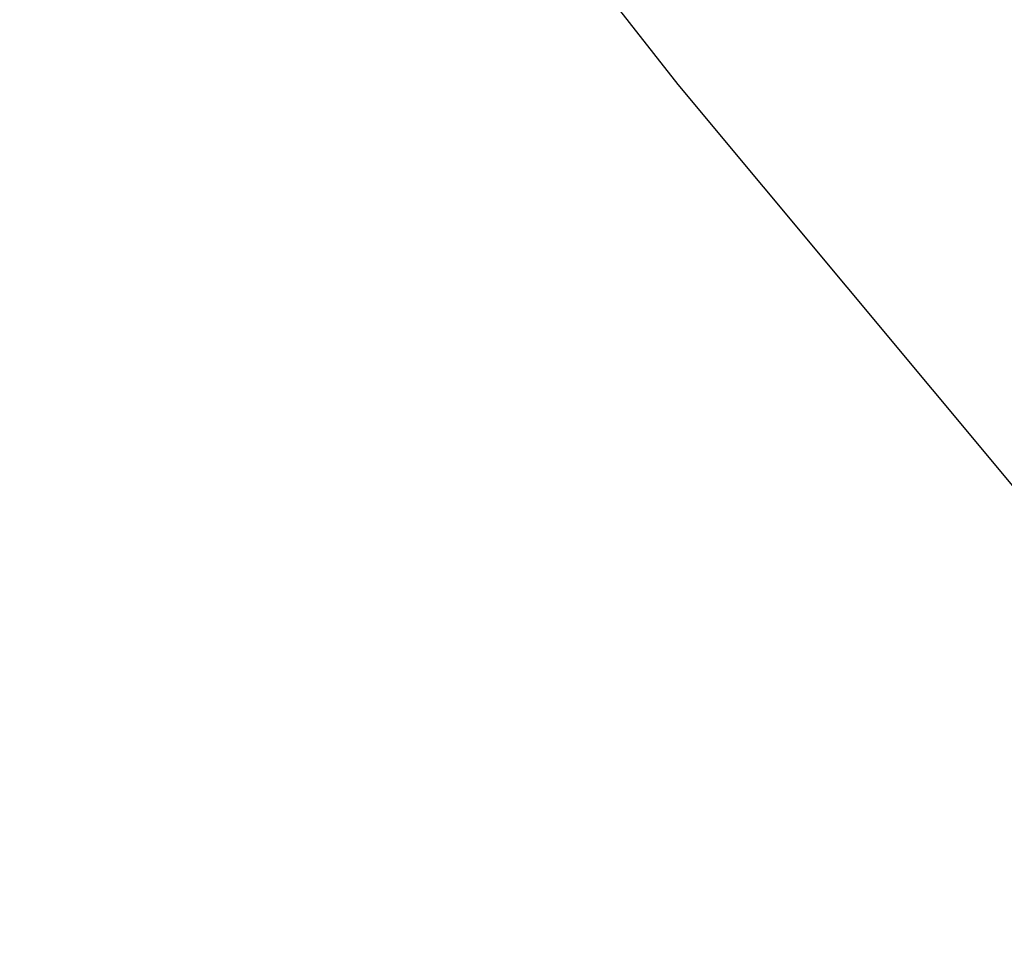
# Paper-space layout '_Trimétrica' of a CAD drawing. Header units: millimetres. Extents: x -779 to 107, y -976 to -84.
# Tile 89 of 197: x -486.83 to -480.68, y -638.14 to -632.39. Entities that reach past the tile are written whole.
import ezdxf

# ---------------------------------------------------------------- set-up
doc = ezdxf.new("R2010")
doc.units = ezdxf.units.MM

psp = doc.layouts.new('_Trimétrica')

# ---------------------------------------------------------------- linework, layer by layer
at = {"color": 7, "linetype": 'Continuous', "lineweight": 25, "flags": 128}
psp.add_lwpolyline([(-516.8426, -580.239), (-512.7289, -588.0665), (-508.3499, -595.8065), (-503.7122, -603.4474), (-498.8227, -610.9775), (-493.6887, -618.3857), (-488.3181, -625.6608), (-482.7188, -632.7918), (-476.8993, -639.768), (-470.8684, -646.5789), (-464.6351, -653.2143), (-458.2088, -659.6641), (-451.5991, -665.9188), (-444.8161, -671.9688), (-437.8699, -677.8051)], dxfattribs=at)
at = {"color": 7, "linetype": 'Continuous', "lineweight": 25}
for points, knots in [([(-485.1541, -349.1574), (-484.4781, -348.6572), (-482.0756, -346.8794), (-477.7372, -344.0773), (-472.1518, -340.7543), (-466.3716, -337.7007), (-460.4212, -334.9011), (-454.3045, -332.3643), (-448.0312, -330.0919), (-441.6096, -328.087), (-435.0484, -326.3517), (-428.3563, -324.888), (-421.5421, -323.6976), (-414.6147, -322.7817), (-407.5832, -322.1414), (-400.4566, -321.7772), (-393.2442, -321.6896), (-385.9553, -321.8787), (-378.5993, -322.3443), (-371.1858, -323.0858), (-363.7246, -324.1023), (-356.2253, -325.3927), (-348.6978, -326.9554), (-341.1522, -328.7886), (-333.5984, -330.8899), (-326.0465, -333.2569), (-318.5065, -335.8866), (-310.9887, -338.7756), (-303.5032, -341.9203), (-296.06, -345.3167), (-288.6693, -348.9604), (-281.3411, -352.8467), (-274.0853, -356.9704), (-266.9119, -361.3262), (-259.8306, -365.9083), (-252.851, -370.7107), (-245.9827, -375.7269), (-239.235, -380.9501), (-232.6171, -386.3735), (-226.138, -391.9897), (-219.8066, -397.7912), (-213.6315, -403.77), (-207.6211, -409.918), (-201.7835, -416.227), (-196.1267, -422.6883), (-190.6582, -429.293), (-185.3856, -436.0323), (-180.3158, -442.8968), (-175.4557, -449.8773), (-170.8118, -456.9641), (-166.3903, -464.1475), (-162.1969, -471.4178), (-158.2373, -478.765), (-154.5165, -486.1791), (-151.0395, -493.65), (-147.8108, -501.1674), (-144.8344, -508.7212), (-142.1141, -516.301), (-139.6533, -523.8967), (-137.4551, -531.4979), (-135.5221, -539.0943), (-133.8566, -546.6758), (-132.4606, -554.2323), (-131.3355, -561.7537), (-130.4826, -569.2301), (-129.9027, -576.6516), (-129.5964, -584.0086), (-129.5638, -591.2914), (-129.8049, -598.4907), (-130.3191, -605.5972), (-131.1057, -612.6019), (-132.1638, -619.4959), (-133.4919, -626.2703), (-135.0886, -632.9167), (-136.952, -639.4266), (-139.08, -645.7918), (-141.4703, -652.0039), (-144.1201, -658.0553), (-147.0275, -663.9369), (-150.1846, -669.6451), (-153.6057, -675.1562), (-156.5162, -679.478), (-158.3694, -681.8858), (-158.9151, -682.5948)], [0, 0, 0, 0, 0.004978, 0.017693, 0.030397, 0.04309, 0.055768, 0.068432, 0.08108, 0.093711, 0.106327, 0.118926, 0.131511, 0.144081, 0.156639, 0.169184, 0.181719, 0.194244, 0.206762, 0.219271, 0.231775, 0.244274, 0.256768, 0.269259, 0.281747, 0.294233, 0.306717, 0.3192, 0.331682, 0.344164, 0.356646, 0.369128, 0.381609, 0.394091, 0.406573, 0.419056, 0.431539, 0.444022, 0.456505, 0.468989, 0.481473, 0.493956, 0.50644, 0.518923, 0.531407, 0.54389, 0.556372, 0.568854, 0.581335, 0.593815, 0.606295, 0.618774, 0.631252, 0.64373, 0.656206, 0.668683, 0.681159, 0.693634, 0.70611, 0.718586, 0.731063, 0.743541, 0.756021, 0.768504, 0.780989, 0.793478, 0.805973, 0.818473, 0.83098, 0.843495, 0.85602, 0.868555, 0.881102, 0.893662, 0.906236, 0.918826, 0.931432, 0.944054, 0.956693, 0.969348, 0.98202, 0.994706, 1, 1, 1, 1]), ([(-699.7614, -633.1712), (-698.8121, -635.0327), (-696.0686, -640.4123), (-691.345, -649.2543), (-685.5162, -659.6652), (-679.4498, -669.9876), (-673.154, -680.2156), (-666.6321, -690.3422), (-659.8886, -700.3607), (-652.9281, -710.2645), (-645.7553, -720.0469), (-638.375, -729.7015), (-630.792, -739.2217), (-623.0116, -748.6013), (-615.0388, -757.8341), (-606.8791, -766.9138), (-598.5378, -775.8344), (-590.0206, -784.59), (-581.3331, -793.1747), (-572.4811, -801.5828), (-563.4706, -809.8087), (-554.3074, -817.8468), (-544.9977, -825.6919), (-535.5478, -833.3386), (-525.9638, -840.7818), (-516.2522, -848.0166), (-506.4193, -855.038), (-496.4719, -861.8414), (-486.4164, -868.4221), (-476.2595, -874.7758), (-466.008, -880.8981), (-455.6687, -886.7848), (-445.2486, -892.4321), (-434.7544, -897.836), (-424.1933, -902.9929), (-413.5722, -907.8992), (-402.8982, -912.5516), (-392.1785, -916.9469), (-381.4203, -921.082), (-370.6306, -924.9541), (-359.8169, -928.5604), (-348.9862, -931.8986), (-338.1459, -934.9662), (-327.3032, -937.7611), (-316.4656, -940.2814), (-305.6402, -942.5251), (-294.8343, -944.4908), (-284.0554, -946.177), (-273.3107, -947.5825), (-262.6074, -948.7062), (-251.953, -949.5474), (-241.3546, -950.1055), (-230.8194, -950.3799), (-220.3548, -950.3706), (-209.9677, -950.0774), (-199.6654, -949.5005), (-189.4549, -948.6404), (-179.3432, -947.4977), (-169.3373, -946.0732), (-159.4439, -944.3679), (-149.6699, -942.3831), (-140.0219, -940.1202), (-130.5066, -937.5808), (-121.1303, -934.7668), (-111.8996, -931.6802), (-102.8205, -928.3233), (-93.8992, -924.6985), (-85.1418, -920.8084), (-76.5539, -916.6559), (-68.142, -912.2431), (-59.9089, -907.5764), (-51.8699, -902.6468), (-44.8808, -898.0828), (-40.6574, -895.0577), (-38.9755, -893.8531)], [0, 0, 0, 0, 0.007443, 0.021508, 0.035574, 0.049639, 0.063705, 0.07777, 0.091835, 0.105901, 0.119966, 0.13403, 0.148095, 0.16216, 0.176225, 0.190289, 0.204354, 0.218419, 0.232483, 0.246548, 0.260613, 0.274678, 0.288743, 0.302809, 0.316874, 0.33094, 0.345006, 0.359072, 0.373139, 0.387206, 0.401273, 0.41534, 0.429408, 0.443476, 0.457544, 0.471612, 0.48568, 0.499748, 0.513816, 0.527885, 0.541952, 0.55602, 0.570087, 0.584153, 0.598218, 0.612283, 0.626346, 0.640408, 0.654468, 0.668527, 0.682583, 0.696637, 0.710688, 0.724736, 0.738781, 0.752822, 0.76686, 0.780893, 0.794922, 0.808946, 0.822965, 0.836979, 0.850987, 0.86499, 0.878987, 0.892978, 0.906964, 0.920944, 0.934918, 0.948887, 0.962851, 0.97681, 0.990765, 1, 1, 1, 1])]:
    psp.add_open_spline(points, degree=3, knots=knots, dxfattribs=at)

doc.saveas('drawing.dxf')
